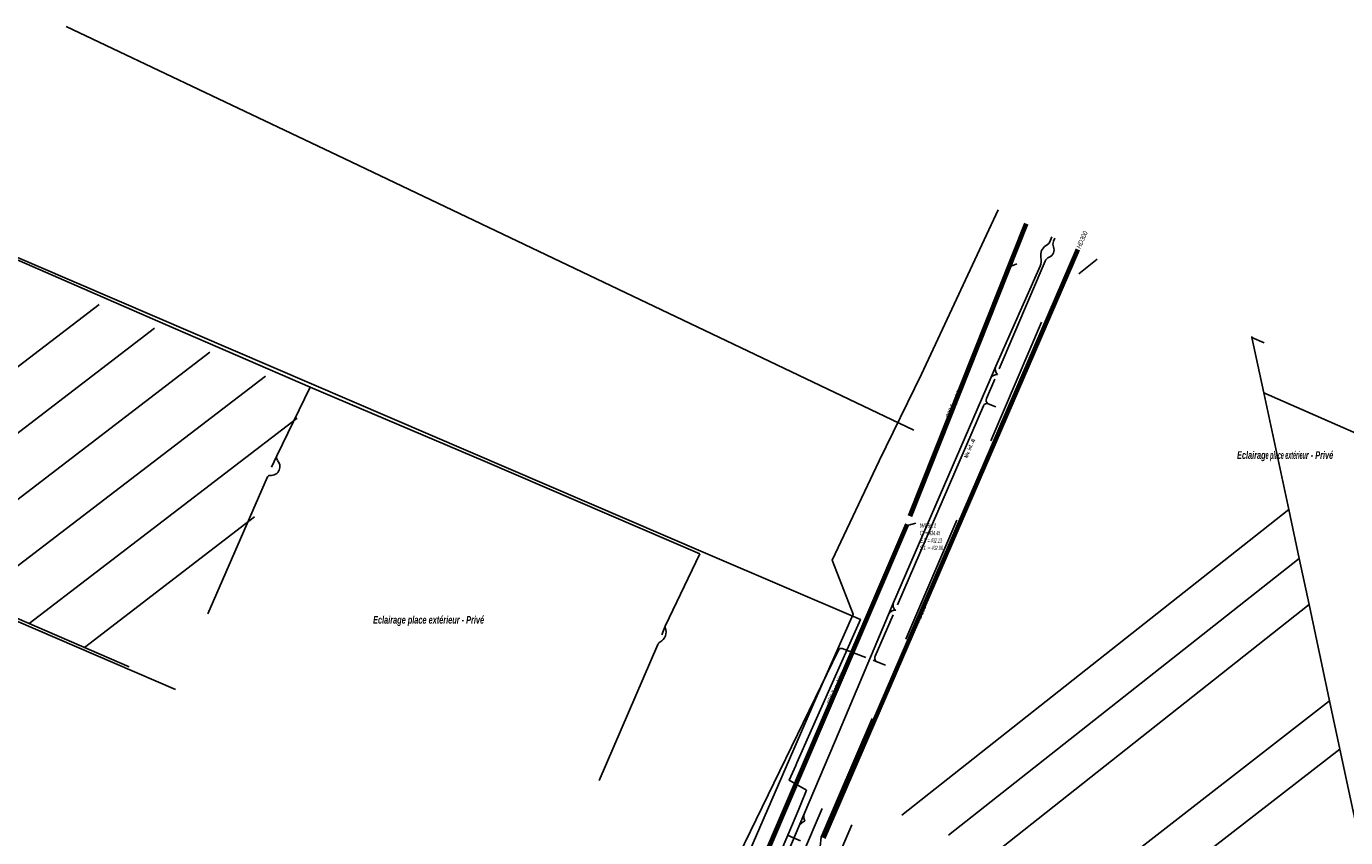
# Model space of a CAD drawing. Header units: metres. Extents: x 2695563 to 2696938, y 1260544 to 1262032.
# Tile 195 of 256: x 2696119 to 2696272, y 1261937 to 1262032. Entities that reach past the tile are written whole.
import ezdxf

# ---------------------------------------------------------------- set-up
doc = ezdxf.new("R2010")
doc.units = ezdxf.units.M
doc.header["$LTSCALE"] = 100
doc.linetypes.add('AUSGEZOGEN', pattern=[0])
doc.linetypes.add('STRICHLINIE2_S3', pattern=[0.25, 0.15, -0.1])
for name, color, linetype in [('Eau portable_Cadastre des conduites_Conduite', 171, 'AUSGEZOGEN'), ('EU_Cadastre des conduites', 24, 'AUSGEZOGEN'), ('EU_Cadastre des conduites – Texte', 7, 'AUSGEZOGEN'), ('EU_Cadastre des conduites_Regard normalisé – Texte', 24, 'AUSGEZOGEN'), ('Gaz_Cadastre des conduites_Conduite', 32, 'AUSGEZOGEN'), ('Gaz_Cadastre des conduites_Conduite_Texte', 32, 'AUSGEZOGEN'), ('Réseau électrique_Cadastre des conduite_Texte libre_Texte', 1, 'AUSGEZOGEN'), ('Réseau électrique_Cadastre des conduite_Tronçon de tracé', 1, 'AUSGEZOGEN'), ('Réseau électrique_Point altimétrique_Texte', 7, 'AUSGEZOGEN'), ('TV_Cadastre des conduites_CONDUITE', 92, 'AUSGEZOGEN')]:
    doc.layers.add(name, color=color, linetype=linetype)
doc.styles.add('ARIAL', font='arial.ttf')
doc.styles.add('ARIALNARROW', font='ARIALN.TTF')

# ---------------------------------------------------------------- blocks, each defined once
blk = doc.blocks.new('COMPLEXOBJECT_1884')
at = {"layer": 'Réseau électrique_Cadastre des conduite_Tronçon de tracé', "color": 1, "linetype": 'AUSGEZOGEN', "transparency": 33554687}
for p, q in [((6146.95, 11981.94), (6146.34, 11980.66)), ((6138.95, 11963.62), (6145.88, 11979.51))]:
    blk.add_line(p, q, dxfattribs=at)
for centre, radius, start, end in [((6147.4, 11981.74), 0.487, 155.2954, 218.6214), ((6146.27, 11980.71), 1.04, 337.2736, 43.9904), ((6146.14, 11979.38), 0.294, 86.0168, 154.1204), ((6146.22, 11980.79), 1.12, 267.2108, 334.4317)]:
    blk.add_arc(centre, radius, start, end, dxfattribs=at)
blk = doc.blocks.new('COMPLEXOBJECT_1885')
at = {"layer": 'Réseau électrique_Cadastre des conduite_Tronçon de tracé', "color": 1, "linetype": 'AUSGEZOGEN', "transparency": 33554687}
for p, q in [((6192.02, 11962.2), (6191.63, 11961.2)), ((6184.36, 11944.29), (6191.18, 11960.07))]:
    blk.add_line(p, q, dxfattribs=at)
for centre, radius, start, end in [((6190.82, 11961.51), 1.3, 296.5546, 23.1286), ((6192.23, 11962.11), 0.222, 155.4964, 203.874), ((6191.77, 11959.81), 0.644, 123.9874, 156.5639)]:
    blk.add_arc(centre, radius, start, end, dxfattribs=at)
blk = doc.blocks.new('COMPLEXOBJECT_1886')
at = {"layer": 'Réseau électrique_Cadastre des conduite_Tronçon de tracé', "color": 1, "linetype": 'AUSGEZOGEN', "transparency": 33554687}
blk.add_line((6216.41, 11958.73), (6218.48, 11963.52), dxfattribs=at)
blk.add_arc((6216.89, 11958.52), 0.53, 156.7195, 249.3246, dxfattribs=at)
blk = doc.blocks.new('COMPLEXOBJECT_1887')
at = {"layer": 'Réseau électrique_Cadastre des conduite_Tronçon de tracé', "color": 1, "linetype": 'AUSGEZOGEN', "transparency": 33554687}
blk.add_line((6212.58, 11959.59), (6215.31, 11958.56), dxfattribs=at)
blk.add_arc((6212.44, 11959.27), 0.352, 67.8897, 154.39, dxfattribs=at)
blk = doc.blocks.new('COMPLEXOBJECT_1888')
at = {"layer": 'Réseau électrique_Cadastre des conduite_Tronçon de tracé', "color": 1, "linetype": 'AUSGEZOGEN', "transparency": 33554687}
for p, q in [((6229.32, 11988.6), (6230.27, 11990.84)), ((6230.39, 11987.63), (6229.52, 11988))]:
    blk.add_line(p, q, dxfattribs=at)
blk.add_arc((6229.75, 11988.41), 0.476, 156.8306, 240.7221, dxfattribs=at)
blk = doc.blocks.new('COMPLEXOBJECT_1889')
at = {"layer": 'Réseau électrique_Cadastre des conduite_Tronçon de tracé', "color": 1, "linetype": 'AUSGEZOGEN', "transparency": 33554687}
for p, q in [((6237.1, 12006.84), (6237.26, 12007.21)), ((6230.79, 11992.05), (6236.12, 12004.54))]:
    blk.add_line(p, q, dxfattribs=at)
for centre, radius, start, end in [((6236.28, 12005.84), 0.892, 290.8687, 22.9099), ((6237.86, 12006.51), 0.83, 156.8184, 203.0056), ((6236.92, 12004.19), 0.875, 111.7936, 156.376)]:
    blk.add_arc(centre, radius, start, end, dxfattribs=at)
blk = doc.blocks.new('COMPLEXOBJECT_1898')
at = {"layer": 'Réseau électrique_Cadastre des conduite_Tronçon de tracé', "color": 1, "linetype": 'AUSGEZOGEN', "transparency": 33554687}
for points in [[(6133.51, 11863.35), (6120.8, 11891.21), (6118.46, 11896.19), (6113.04, 11908.89), (6110.86, 11914.14), (6104.8, 11926.81), (6098.44, 11940.41), (6090.26, 11958.89), (6087.21, 11965.15)], [(6201.24, 11822.74), (6193.63, 11825.16), (6184.42, 11828.37), (6166.76, 11833.25)]]:
    blk.add_lwpolyline(points, dxfattribs=at)
for centre, radius, start, end in [((6170.19, 11877.92), 39.48, 201.666, 213.9914), ((6187.66, 11885.07), 58.09, 210.2019, 223.9179), ((6174.64, 11869.01), 37.65, 220.0524, 230.3781), ((6167.48, 11860.36), 26.42, 230.3851, 243.129), ((6172.25, 11874.46), 41.21, 246.0662, 253.3423), ((6189.23, 11927.7), 97.09, 252.7489, 256.6166)]:
    blk.add_arc(centre, radius, start, end, dxfattribs=at)
blk = doc.blocks.new('COMPLEXOBJECT_1903')
at = {"layer": 'Réseau électrique_Cadastre des conduite_Tronçon de tracé', "color": 1, "linetype": 'AUSGEZOGEN', "transparency": 33554687}
blk.add_line((6218.98, 11964.69), (6228.96, 11987.77), dxfattribs=at)
blk.add_arc((6229.36, 11987.59), 0.437, 68.6009, 156.3036, dxfattribs=at)
blk = doc.blocks.new('COMPLEXOBJECT_2707')
at = {"layer": 'Réseau électrique_Cadastre des conduite_Tronçon de tracé', "color": 1, "linetype": 'AUSGEZOGEN', "transparency": 33554687}
for p, q in [((6236.75, 12006.97), (6236.92, 12007.37)), ((6230.41, 11992.36), (6235.53, 12003.95))]:
    blk.add_line(p, q, dxfattribs=at)
for centre, radius, start, end in [((6235.89, 12007.19), 0.895, 292.0883, 345.5666), ((6236.92, 12005.25), 1.31, 121.8302, 192.2788), ((6234.16, 12004.61), 1.52, 334.4228, 13.811)]:
    blk.add_arc(centre, radius, start, end, dxfattribs=at)

msp = doc.modelspace()

# ---------------------------------------------------------------- linework, layer by layer
at = {"layer": 'Eau portable_Cadastre des conduites_Conduite', "color": 7, "linetype": 'AUSGEZOGEN', "transparency": 33554687}
msp.add_line((2696207.24, 1261937.76), (2696208.5, 1261940.8), dxfattribs=at)
for points in [[(2696208.14, 1261945.86), (2696208.27, 1261946.15), (2696209.8, 1261949.57), (2696215.66, 1261962.78), (2696197.67, 1261970.49), (2696110.83, 1262007.74)], [(2696208.5, 1261940.8), (2696208.58, 1261940.98), (2696208.73, 1261941.36), (2696209.39, 1261942.98), (2696207.37, 1261944.16), (2696208.14, 1261945.86)], [(2696207.24, 1261937.76), (2696185.97, 1261888.32), (2696165.02, 1261839.21), (2696164.94, 1261839.02), (2696164.47, 1261838.04), (2696163.54, 1261836.42), (2696162.94, 1261835.46), (2696162.42, 1261835.08)], [(2696207.24, 1261937.76), (2696207.61, 1261937.59), (2696208.7, 1261937.1)]]:
    msp.add_lwpolyline(points, dxfattribs=at)
at = {"layer": 'EU_Cadastre des conduites', "color": 24, "linetype": 'AUSGEZOGEN', "transparency": 33554687}
for p, q in [((2696155.73, 1262016.24), (2696123.45, 1262031.58)), ((2696221.87, 1261984.73), (2696155.73, 1262016.24)), ((2696233.81, 1262004.05), (2696233.14, 1262003.76)), ((2696241.02, 1262002.89), (2696243.14, 1262004.56)), ((2696127.29, 1261999.33), (2696093.45, 1261973.43)), ((2696133.72, 1261996.56), (2696099.88, 1261970.65)), ((2696262.53, 1261994.87), (2696261.1, 1261995.5)), ((2696140.15, 1261993.79), (2696106.31, 1261967.88)), ((2696146.58, 1261991.02), (2696112.73, 1261965.1)), ((2696301, 1261972.2), (2696262.48, 1261989.07)), ((2696119.16, 1261962.33), (2696150.26, 1261986.15)), ((2696125.58, 1261959.55), (2696145.34, 1261974.68)), ((2696220.46, 1261940.08), (2696265.37, 1261975.54)), ((2696136.17, 1261954.65), (2696092.65, 1261973.42)), ((2696130.79, 1261957.3), (2696092.81, 1261973.71)), ((2696222.1, 1261973.94), (2696221.23, 1261973.73)), ((2696225.86, 1261937.76), (2696266.59, 1261969.84)), ((2696231.29, 1261935.73), (2696267.73, 1261964.54)), ((2696241.28, 1261930.98), (2696270.12, 1261953.34)), ((2696246.59, 1261928.64), (2696271.32, 1261947.75))]:
    msp.add_line(p, q, dxfattribs=at)
at = {"layer": 'EU_Cadastre des conduites', "linetype": 'AUSGEZOGEN', "transparency": 33554687}
for p, q in [((2696234.74, 1262008.74), (2696221.25, 1261974.85)), ((2696234.76, 1262008.73), (2696221.27, 1261974.84)), ((2696234.78, 1262008.72), (2696221.29, 1261974.83)), ((2696235.02, 1262008.63), (2696221.53, 1261974.73)), ((2696235.04, 1262008.62), (2696221.55, 1261974.73)), ((2696235.06, 1262008.61), (2696221.57, 1261974.72)), ((2696220.93, 1261973.89), (2696194.1, 1261911.35)), ((2696220.95, 1261973.88), (2696194.12, 1261911.34)), ((2696220.97, 1261973.87), (2696194.14, 1261911.33)), ((2696221.21, 1261973.77), (2696194.38, 1261911.23)), ((2696221.23, 1261973.76), (2696194.39, 1261911.22)), ((2696221.25, 1261973.76), (2696194.41, 1261911.21))]:
    msp.add_line(p, q, dxfattribs=at)
at = {"layer": 'EU_Cadastre des conduites', "color": 255, "transparency": 33554687}
for p, q in [((2696234.9, 1262008.68), (2696221.41, 1261974.78)), ((2696221.09, 1261973.82), (2696194.26, 1261911.28))]:
    msp.add_line(p, q, dxfattribs=at)
at = {"layer": 'EU_Cadastre des conduites', "color": 24, "linetype": 'AUSGEZOGEN', "transparency": 33554687}
for points in [[(2696278.95, 1261912.22), (2696278.61, 1261913.71), (2696271.32, 1261947.75), (2696270.12, 1261953.34), (2696267.73, 1261964.54), (2696266.59, 1261969.84), (2696265.37, 1261975.54), (2696262.48, 1261989.07), (2696261.1, 1261995.5), (2696261.08, 1261995.6)], [(2696211.2, 1261940.87), (2696203.92, 1261923.76), (2696203.52, 1261923.44), (2696203.29, 1261923.01), (2696203.18, 1261922.56), (2696203.17, 1261922), (2696191.09, 1261893.64), (2696190.99, 1261892.88), (2696190.92, 1261892.48)], [(2696214.66, 1261938.96), (2696192.9, 1261888.26), (2696193.07, 1261887.78)]]:
    msp.add_lwpolyline(points, dxfattribs=at)
at = {"layer": 'Gaz_Cadastre des conduites_Conduite', "linetype": 'AUSGEZOGEN', "transparency": 33554687}
for p, q in [((2696211.24, 1261937.51), (2696240.72, 1262005.76)), ((2696211.25, 1261937.5), (2696240.74, 1262005.75)), ((2696211.27, 1261937.49), (2696240.76, 1262005.74)), ((2696211.51, 1261937.39), (2696241, 1262005.64)), ((2696211.53, 1261937.38), (2696241.01, 1262005.63)), ((2696211.54, 1261937.37), (2696241.03, 1262005.62))]:
    msp.add_line(p, q, dxfattribs=at)
at = {"layer": 'Gaz_Cadastre des conduites_Conduite', "color": 255, "linetype": 'AUSGEZOGEN', "transparency": 33554687}
msp.add_line((2696211.39, 1261937.44), (2696240.88, 1262005.69), dxfattribs=at)
at = {"layer": 'Réseau électrique_Cadastre des conduite_Tronçon de tracé', "color": 1, "linetype": 'AUSGEZOGEN', "transparency": 33554687}
for p, q in [((2696230.7, 1261990.62), (2696231.38, 1261992.17)), ((2696147.92, 1261981.75), (2696151.77, 1261989.75)), ((2696219.5, 1261964.77), (2696230.7, 1261990.62)), ((2696192.99, 1261962.01), (2696197, 1261970.38)), ((2696218.93, 1261963.38), (2696219.5, 1261964.77)), ((2696199.1, 1261930.49), (2696213.1, 1261959.23)), ((2696217.68, 1261957.84), (2696217.12, 1261958.05)), ((2696218.57, 1261957.5), (2696217.68, 1261957.84)), ((2696208.52, 1261938.78), (2696209.17, 1261940.33)), ((2696198.53, 1261915.46), (2696208.52, 1261938.78))]:
    msp.add_line(p, q, dxfattribs=at)
for points in [[(2696151.77, 1261989.75), (2696134.99, 1261996.99), (2696110.74, 1262007.57)], [(2696197, 1261970.38), (2696172.11, 1261981.11), (2696151.77, 1261989.75)], [(2696209.17, 1261940.33), (2696213.19, 1261949.81), (2696218.93, 1261963.38)]]:
    msp.add_lwpolyline(points, dxfattribs=at)
at = {"layer": 'Réseau électrique_Cadastre des conduite_Tronçon de tracé', "color": 1, "linetype": 'STRICHLINIE2_S3', "transparency": 33554687}
msp.add_lwpolyline([(2696170.36, 1261840.52), (2696188.67, 1261883.44), (2696210.86, 1261935.35), (2696211.11, 1261937.52), (2696240.38, 1262005.94)], dxfattribs=at)
at = {"layer": 'Réseau électrique_Cadastre des conduite_Tronçon de tracé', "color": 1, "linetype": 'AUSGEZOGEN', "transparency": 33554687}
for centre, radius, start, end in [((2696231.56, 1261990.25), 0.938, 90.267, 156.5863), ((2696232.2, 1261991.81), 0.894, 156.3563, 224.6516), ((2696219.65, 1261963.08), 0.78, 80.3943, 157.1288), ((2696220.18, 1261964.47), 0.744, 156.6406, 237.1004), ((2696209.5, 1261938.36), 1.07, 105.2042, 156.6681), ((2696210.14, 1261939.91), 1.06, 156.811, 209.7369)]:
    msp.add_arc(centre, radius, start, end, dxfattribs=at)
at = {"layer": 'TV_Cadastre des conduites_CONDUITE', "color": 92, "linetype": 'AUSGEZOGEN', "transparency": 33554687}
msp.add_lwpolyline([(2696181.15, 1261886.1), (2696210.49, 1261953.62), (2696214.8, 1261963.41), (2696212.36, 1261969.67), (2696217.85, 1261981.17), (2696222.73, 1261991.24), (2696231.65, 1262010.3)], dxfattribs=at)

# ---------------------------------------------------------------- block references
at = {"layer": 'Réseau électrique_Cadastre des conduite_Tronçon de tracé', "color": 1, "linetype": 'AUSGEZOGEN', "lineweight": -3, "transparency": 33554687}
for name in ['COMPLEXOBJECT_2707', 'COMPLEXOBJECT_1889', 'COMPLEXOBJECT_1888', 'COMPLEXOBJECT_1903', 'COMPLEXOBJECT_1884', 'COMPLEXOBJECT_1898', 'COMPLEXOBJECT_1885', 'COMPLEXOBJECT_1886', 'COMPLEXOBJECT_1887']:
    msp.add_blockref(name, (2690000.97, 1249999.81), dxfattribs=at)

# ---------------------------------------------------------------- texts
at = {"layer": 'EU_Cadastre des conduites – Texte', "color": 24, "transparency": 33554687, "char_height": 0.5571, "width": 6, "attachment_point": 7, "style": 'ARIAL'}
for insert, rotation in [((2696226.17, 1261985.99), 66.7611), ((2696212.39, 1261952.8), 66.8736)]:
    msp.add_mtext('\\A1;{\\fArial|b0|i1|c0|p34;\\W0.7;300 \\W0.49;Tuyau béton}', dxfattribs=dict(at, insert=insert, rotation=rotation))
at = {"layer": 'EU_Cadastre des conduites_Regard normalisé – Texte', "color": 24, "transparency": 33554687, "insert": (2696222.52, 1261973.93), "char_height": 0.5064, "width": 2.8363, "attachment_point": 1, "line_spacing_factor": 1.024096, "style": 'ARIAL'}
msp.add_mtext('\\A1;{\\fArial|b0|i1|c0|p34;\\W0.69564;W0911}\\P{\\fArial|b0|i1|c0|p34;\\H0.99721x;\\W0.69564;C =\\W0.48695; 434.45}\\P{\\fArial|b0|i1|c0|p34;\\H0.99721x;\\W0.69564;E1 \\W0.48695;= 432.13}\\P{\\fArial|b0|i1|c0|p34;\\H0.99721x;\\W0.69564;S1 =\\W0.48695; 432.08}', dxfattribs=at)
at = {"layer": 'Gaz_Cadastre des conduites_Conduite_Texte', "color": 32, "transparency": 33554687, "char_height": 0.5583, "width": 1.9094, "attachment_point": 5, "rotation": 66.6315, "style": 'ARIAL'}
for insert in [(2696241.38, 1262006.83), (2696222.67, 1261963.45)]:
    msp.add_mtext('\\A1;{\\fArial|i1|b0;\\H0.558250;\\W0.700000;\\C32;HD300}\\P', dxfattribs=dict(at, insert=insert))
at = {"layer": 'Réseau électrique_Cadastre des conduite_Texte libre_Texte', "color": 1, "transparency": 33554687, "char_height": 0.8881, "width": 12, "style": 'ARIALNARROW'}
for s, insert, attachment_point in [('\\A1;{\\fArial Narrow|b1|i1|c0|p34;\\W0.7;Eclairag\\W0.49;e place extérieu\\W0.7;r - Privé}', (2696259.37, 1261981.72), 4), ('\\A1;{\\fArial Narrow|b1|i1|c0|p34;\\W0.7;Eclairage place extérieur - Privé}', (2696165.53, 1261962.61), 5)]:
    msp.add_mtext(s, dxfattribs=dict(at, insert=insert, attachment_point=attachment_point))
at = {"layer": 'Réseau électrique_Point altimétrique_Texte', "color": 1, "transparency": 33554687, "insert": (2696228.33, 1261982.63), "char_height": 0.4568, "width": 6, "attachment_point": 5, "rotation": 66.4677, "style": 'ARIALNARROW'}
msp.add_mtext('\\A1;{\\fArial Narrow|b1|i0|c0|p34;\\H1x;\\W0.7;Niv. inf. \\W0.49;-.40}', dxfattribs=at)

doc.saveas('drawing.dxf')
